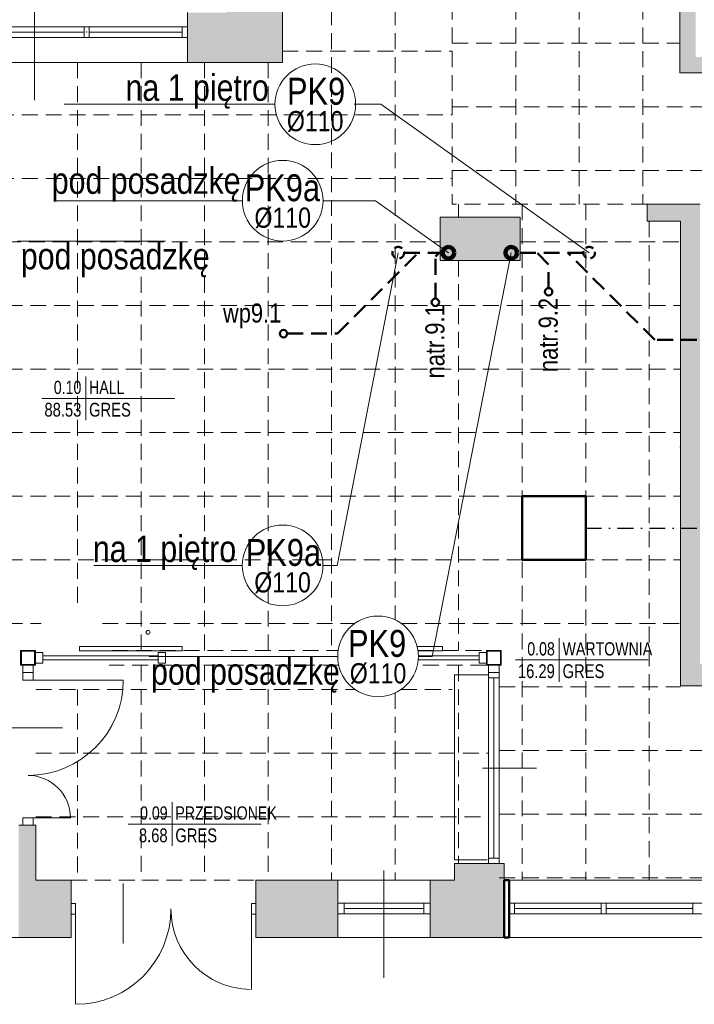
# Model space of a CAD drawing. Header units: millimetres. Extents: x -23540 to 53212, y -37964 to 41185.
# Tile 116 of 203: x 2045 to 2682, y -32206 to -31277. Entities that reach past the tile are written whole.
import ezdxf
from ezdxf.enums import TextEntityAlignment as Align

# ---------------------------------------------------------------- set-up
doc = ezdxf.new("R2010")
doc.units = ezdxf.units.MM
for name, pattern in [('DASHDOT', [1, 0.5, -0.25, 0, -0.25]), ('DASHED', [0.75, 0.5, -0.25]), ('DASHEDX2', [1.5, 1, -0.5])]:
    doc.linetypes.add(name, pattern=pattern)
doc.layers.get('0').update_dxf_attribs({"lineweight": 18})
for name, color, linetype, lineweight in [('BA_drz', 7, 'Continuous', 18), ('BA_KS_ist.', 34, 'Continuous', 50), ('BA_met', 7, 'Continuous', 18), ('Cienka', 7, 'Continuous', 18), ('mm_klimatyzacja', 94, 'Continuous', 50), ('MM_KS_OPISY', 7, 'Continuous', 9), ('mm_SKROPLINY', 3, 'DASHDOT', 30), ('PG_PRZERYWANE_ŚREDNIE', 1, 'DASHEDX2', 18), ('PG_WIDOKOWE_CIENKIE', 1, 'Continuous', 18), ('PG_WYPOSAŻENIE', 1, 'Continuous', 18), ('PG_ŚCIANY_DZIAŁOWE', 3, 'Continuous', 18), ('Przemek_okna', 7, 'Continuous', 18)]:
    doc.layers.add(name, color=color, linetype=linetype, lineweight=lineweight)
doc.styles.add('ROMANS', font='bikromsw.shx', dxfattribs={"width": 0.8})
doc.styles.get("Standard").update_dxf_attribs({"font": 'arial.ttf'})

# ---------------------------------------------------------------- blocks, each defined once
blk = doc.blocks.new('bikmet')
blk.add_line((0, 1.65), (0, -1.65))
at = {"style": 'ROMANS', "width": 0.8}
blk.add_attdef('NRPOM', text='', height=1, dxfattribs=at).set_placement((-0.333, 0.333), align=Align.RIGHT)
blk.add_attdef('NWAPOM', (0.25, 0.333), '', height=1, dxfattribs=at)
blk.add_attdef('RAREA', text='', height=1.042, dxfattribs=at).set_placement((-0.333, -0.333), align=Align.TOP_RIGHT)
blk.add_attdef('PODLOGA', text='', height=1.042, dxfattribs=at).set_placement((0.25, -0.333), align=Align.TOP_LEFT)

msp = doc.modelspace()

# ---------------------------------------------------------------- hatches: boundary and pattern name
at = {"layer": 'PG_ŚCIANY_DZIAŁOWE', "true_color": 0x636466, "transparency": 33554610}
h = msp.add_hatch(color=251, dxfattribs=at)
h.dxf.hatch_style = 1
h.paths.add_polyline_path([(2460.37, -30145.22), (2465.37, -30145.22), (2465.37, -30150.72), (2460.37, -30150.72)])
h.paths.add_polyline_path([(2453.62, -30049.72), (2477.12, -30049.72), (2477.12, -29716.72), (2517.12, -29716.72), (2517.12, -29702.72), (2557.62, -29702.72), (2557.62, -29645.46), (2504.62, -29645.46), (2504.62, -29516.46), (2453.62, -29516.46)])
h.paths.add_polyline_path([(2477.12, -30150.72), (2465.37, -30150.72), (2465.37, -30145.22), (2460.37, -30145.22), (2460.37, -30150.72), (2453.62, -30150.72), (2453.62, -31104.46), (2648.75, -31104.46), (2648.75, -31144.22), (2668.62, -31144.22), (2668.62, -31327.46), (2953.62, -31327.46), (2953.62, -31312.46), (2683.62, -31312.46), (2683.62, -31104.46), (3071.62, -31104.46), (3071.62, -31327.46), (3110.62, -31327.46), (3110.62, -31330.46), (3240.67, -31330.46), (3279.62, -31330.46), (3316.55, -31300.46), (3122.12, -31300.46), (3122.12, -31079.46), (2477.12, -31079.46), (2477.12, -30518.72), (2658.62, -30518.72), (2658.62, -30497.22), (2477.12, -30497.22), (2477.12, -30314.72), (2492.12, -30314.72), (2492.12, -30272.22), (2477.12, -30272.22)])
h = msp.add_hatch(color=251, dxfattribs=at)
h.dxf.hatch_style = 1
h.paths.add_polyline_path([(2293.12, -31226.96), (2240.12, -31226.96), (2240.12, -31270.46), (2203.62, -31270.46), (2203.62, -31317.46), (2293.12, -31317.46)])
h = msp.add_hatch(color=251, dxfattribs=at)
h.dxf.hatch_style = 1
h.paths.add_polyline_path([(3316.55, -31474.96), (3279.62, -31474.96), (3279.62, -31943.46), (3105.62, -31943.46), (3105.62, -31559.46), (3105.62, -31451.46), (2983.12, -31451.46), (2983.12, -31469.96), (3062.62, -31469.96), (3062.62, -31680.46), (2815.12, -31680.46), (2815.12, -31469.96), (2882.12, -31469.96), (2882.12, -31451.46), (2788.62, -31451.46), (2788.62, -31469.96), (2800.62, -31469.96), (2800.62, -31698.96), (3062.62, -31698.96), (3062.62, -31884.96), (2687.62, -31884.96), (2687.62, -31469.96), (2687.62, -31451.46), (2637.62, -31451.46), (2637.62, -31467.46), (2669.12, -31467.46), (2669.12, -31905.96), (2868.62, -31905.96), (2868.62, -31912.96), (2877.62, -31912.96), (2877.62, -31905.96), (3066.62, -31905.96), (3066.62, -32071.46), (3053.12, -32071.46), (3053.12, -32143.46), (3128.17, -32143.46), (3128.17, -31989.42), (3316.55, -31989.42)])
h.paths.add_polyline_path([(3279.62, -31334.96), (3316.55, -31334.96), (3316.55, -31300.46), (3279.62, -31330.46)])
h = msp.add_hatch(color=251, dxfattribs=at)
h.dxf.hatch_style = 1
h.paths.add_polyline_path([(2442.12, -31463.46), (2442.12, -31466.46), (2442.12, -31504.46), (2517.62, -31504.46), (2517.62, -31463.46)])
h = msp.add_hatch(color=251, dxfattribs=at)
h.dxf.hatch_style = 1
h.paths.add_polyline_path([(2093.62, -32089.46), (2060.12, -32089.46), (2060.12, -32037.46), (2044.12, -32037.46), (2044.12, -32143.46), (2093.62, -32143.46)])
h = msp.add_hatch(color=251, dxfattribs=at)
h.dxf.hatch_style = 1
h.paths.add_polyline_path([(2502.62, -32089.46), (2502.62, -32073.46), (2486.62, -32073.46), (2455.62, -32073.46), (2455.62, -32089.46), (2432.62, -32089.46), (2432.62, -32143.46), (2502.62, -32143.46)])
h = msp.add_hatch(color=251, dxfattribs=at)
h.dxf.hatch_style = 1
h.paths.add_polyline_path([(2345.62, -32089.46), (2268.12, -32089.46), (2268.12, -32143.46), (2345.62, -32143.46)])

# ---------------------------------------------------------------- linework, layer by layer
at = {"color": 251, "true_color": 0x636466}
for p, q in [((2293.12, -31317.46), (2293.12, -31133.13)), ((2203.62, -31317.46), (2203.62, -31270.46)), ((2203.62, -31283.96), (1914.62, -31283.96)), ((2105.79, -31283.96), (2105.79, -31293.96)), ((2110.79, -31283.96), (2110.79, -31293.96)), ((2198.62, -31293.96), (2198.62, -31283.96)), ((2203.62, -31293.96), (1914.62, -31293.96)), ((2105.79, -31288.96), (2016.45, -31288.96)), ((2105.79, -31288.96), (2016.45, -31288.96)), ((2198.62, -31288.96), (2110.79, -31288.96)), ((2293.12, -31317.46), (1547.12, -31317.46)), ((2637.62, -31451.46), (2687.62, -31451.46)), ((2637.62, -31464.46), (2637.62, -31451.46)), ((2637.62, -31451.46), (2637.62, -31467.46)), ((2442.12, -31504.46), (2442.12, -31463.46)), ((2442.12, -31463.46), (2517.62, -31463.46)), ((2442.12, -31463.46), (2442.12, -31466.46)), ((2517.62, -31504.46), (2517.62, -31463.46)), ((2637.62, -31467.46), (2669.12, -31467.46)), ((2669.12, -31467.46), (2669.12, -31905.96)), ((2442.12, -31504.46), (2517.62, -31504.46)), ((2669.12, -31905.96), (2868.62, -31905.96)), ((2060.12, -32037.46), (2060.12, -32089.46)), ((2502.62, -32073.46), (2455.62, -32073.46)), ((2455.62, -32073.46), (2455.62, -32089.46)), ((2502.62, -32073.46), (2502.62, -32143.46)), ((2093.62, -32089.46), (2060.12, -32089.46)), ((2093.62, -32089.46), (2093.62, -32143.46)), ((2455.62, -32089.46), (2268.12, -32089.46)), ((2268.12, -32089.46), (2268.12, -32143.46)), ((2345.62, -32089.46), (2345.62, -32143.46)), ((2432.62, -32089.46), (2432.62, -32143.46)), ((2868.62, -32089.46), (2502.62, -32089.46)), ((2097.87, -32111.46), (2093.62, -32111.46)), ((2097.87, -32111.46), (2097.87, -32121.46)), ((2268.12, -32111.46), (2263.87, -32111.46)), ((2263.87, -32111.46), (2263.87, -32121.46)), ((2345.62, -32110.96), (2345.62, -32120.96)), ((2432.62, -32110.96), (2345.62, -32110.96)), ((2351.62, -32110.96), (2351.62, -32120.96)), ((2426.62, -32110.96), (2426.62, -32120.96)), ((2432.62, -32110.96), (2432.62, -32120.96)), ((2680.87, -32110.96), (2507.37, -32110.96)), ((2512.37, -32110.96), (2512.37, -32120.96)), ((2594.12, -32110.96), (2594.12, -32120.96)), ((2599.12, -32110.96), (2599.12, -32120.96)), ((2680.87, -32110.96), (2680.87, -32120.96)), ((2680.87, -32120.96), (2680.87, -32110.96)), ((2680.87, -32110.96), (2699.87, -32110.96)), ((2097.87, -32121.46), (2093.62, -32121.46)), ((2097.87, -32116.46), (2097.87, -32206.46)), ((2188.03, -32121.46), (2187.73, -32121.46)), ((2263.87, -32116.46), (2263.87, -32192.46)), ((2268.12, -32121.46), (2263.87, -32121.46)), ((2345.62, -32120.96), (2432.62, -32120.96)), ((2426.62, -32115.96), (2351.62, -32115.96)), ((2680.87, -32120.96), (2507.37, -32120.96)), ((2594.12, -32115.96), (2512.37, -32115.96)), ((2680.87, -32115.96), (2599.12, -32115.96)), ((2699.87, -32120.96), (2680.87, -32120.96)), ((2093.62, -32143.46), (632.62, -32143.46)), ((3053.12, -32143.46), (2268.12, -32143.46))]:
    msp.add_line(p, q, dxfattribs=at)
at = {"color": 251, "lineweight": 20, "true_color": 0x636466}
for p, q in [((2668.62, -31680.46), (2669.12, -31680.46)), ((2101.48, -31868.93), (2198.48, -31868.93)), ((2101.48, -31872.93), (2101.48, -31868.93)), ((2101.48, -31872.93), (2198.48, -31872.93)), ((2198.48, -31872.93), (2198.48, -31868.93)), ((2444.26, -31868.93), (2420.5, -31868.93)), ((2444.26, -31872.93), (2421.28, -31872.93)), ((2444.26, -31872.93), (2444.26, -31868.93)), ((2059.87, -31874.46), (2066.87, -31874.46)), ((2059.87, -31874.46), (2066.87, -31874.46)), ((2066.87, -31874.46), (2066.87, -31884.46)), ((2066.87, -31877.46), (2175.87, -31877.46)), ((2066.87, -31881.46), (2175.87, -31881.46)), ((2175.87, -31874.46), (2182.87, -31874.46)), ((2175.87, -31874.46), (2175.87, -31884.46)), ((2182.87, -31874.46), (2182.87, -31884.46)), ((2421.49, -31881.46), (2478.87, -31881.46)), ((2421.63, -31877.46), (2478.87, -31877.46)), ((2478.87, -31874.46), (2485.87, -31874.46)), ((2478.87, -31874.46), (2478.87, -31884.46)), ((2485.87, -31874.46), (2485.87, -31884.46)), ((2047.87, -31886.46), (2047.87, -31893.46)), ((2047.87, -31886.46), (2057.87, -31886.46)), ((2047.87, -31886.46), (2047.87, -31893.46)), ((2047.87, -31886.46), (2057.87, -31886.46)), ((2057.87, -31886.46), (2057.87, -31893.46)), ((2057.87, -31886.46), (2057.87, -31893.46)), ((2059.87, -31884.46), (2066.87, -31884.46)), ((2175.87, -31884.46), (2182.87, -31884.46)), ((2478.87, -31884.46), (2485.87, -31884.46)), ((2487.87, -31886.46), (2487.87, -31893.46)), ((2487.87, -31886.46), (2497.87, -31886.46)), ((2497.87, -31886.46), (2497.87, -31893.46)), ((2047.87, -31893.46), (2047.87, -31900.46)), ((2047.87, -31893.46), (2057.87, -31893.46)), ((2057.87, -31893.46), (2047.87, -31893.46)), ((2047.87, -31893.46), (2047.87, -31900.46)), ((2047.87, -31893.46), (2057.87, -31893.46)), ((2057.87, -31893.46), (2047.87, -31893.46)), ((2057.87, -31900.46), (2047.87, -31900.46)), ((2057.87, -31900.46), (2047.87, -31900.46)), ((2052.87, -31900.46), (2069.14, -31900.46)), ((2052.87, -31900.46), (2132.87, -31900.46)), ((2057.87, -31893.46), (2057.87, -31900.46)), ((2057.87, -31893.46), (2057.87, -31900.46)), ((2119.3, -31900.46), (2132.87, -31900.46)), ((2487.87, -31893.46), (2497.87, -31893.46)), ((2497.87, -31893.46), (2487.87, -31893.46)), ((2057.87, -32030.46), (2047.87, -32030.46)), ((2047.87, -32030.46), (2047.87, -32037.46)), ((2052.87, -32030.46), (2092.87, -32030.46)), ((2057.87, -32030.46), (2057.87, -32037.46)), ((2060.12, -32037.46), (2044.12, -32037.46)), ((2057.87, -32037.46), (2047.87, -32037.46)), ((2486.62, -32073.46), (2502.62, -32073.46)), ((2389.12, -32181.33), (2389.12, -32080.28))]:
    msp.add_line(p, q, dxfattribs=at)
at = {"color": 251, "true_color": 0x636466, "extrusion": (0, 0, -1)}
for p, q in [((2052.87, -31900.46), (2069.14, -31900.46)), ((2052.87, -31900.46), (2142.87, -31900.46)), ((2119.3, -31900.46), (2142.87, -31900.46)), ((2085.47, -31945.46), (2028.97, -31945.46)), ((2142.87, -32149.06), (2142.87, -32092.57)), ((2097.87, -32116.46), (2097.87, -32206.46))]:
    msp.add_line(p, q, dxfattribs=at)
at = {"color": 251, "lineweight": 20, "true_color": 0x636466}
for points in [[(2059.06, -31886.46), (2045.87, -31886.46), (2045.87, -31872.46), (2056.12, -31872.46)], [(2058.74, -31885.66), (2046.67, -31885.66), (2046.67, -31873.26), (2056.15, -31873.26)]]:
    msp.add_lwpolyline(points, dxfattribs=at)
for points in [[(2045.87, -31872.46), (2059.87, -31872.46), (2059.87, -31886.46), (2045.87, -31886.46)], [(2046.67, -31873.26), (2059.07, -31873.26), (2059.07, -31885.66), (2046.67, -31885.66)], [(2485.87, -31872.46), (2499.87, -31872.46), (2499.87, -31886.46), (2485.87, -31886.46)], [(2486.67, -31873.26), (2499.07, -31873.26), (2499.07, -31885.66), (2486.67, -31885.66)]]:
    msp.add_lwpolyline(points, close=True, dxfattribs=at)
at = {"color": 251, "true_color": 0x636466, "extrusion": (0, 0, -1)}
for centre in [(-2052.87, -31900.46), (-2097.87, -32116.46)]:
    msp.add_arc(centre, 90, 180, 270, dxfattribs=at)
at = {"color": 251, "true_color": 0x636466}
msp.add_arc((2263.87, -32116.46), 76, 180, 269.21452, dxfattribs=at)
for p in [(2108.29, -31288.96), (2108.29, -31288.96), (2108.29, -31288.96), (2680.12, -32115.96), (2680.12, -32115.96), (2680.12, -32115.96), (2680.12, -32115.96)]:
    msp.add_point(p, dxfattribs=at)
at = {"layer": 'BA_drz', "color": 251, "true_color": 0x636466}
for p, q in [((2487.87, -31893.46), (2487.87, -32073.46)), ((2497.87, -31898.46), (2487.87, -31898.46)), ((2492.87, -31898.46), (2492.87, -32068.46)), ((2497.87, -31893.46), (2497.87, -32073.46)), ((2482.13, -31983.46), (2533.06, -31983.46)), ((2497.87, -32068.46), (2487.87, -32068.46))]:
    msp.add_line(p, q, dxfattribs=at)
at = {"layer": 'BA_KS_ist.', "linetype": 'DASHED', "ltscale": 30}
for p, q in [((2345.11, -31573.52), (2421.46, -31497.17)), ((2408.06, -31497.17), (2444.52, -31497.17)), ((2437.62, -31540.45), (2437.62, -31500.79)), ((2577.45, -31497.17), (2514.81, -31497.17)), ((2544.62, -31508.16), (2533.63, -31497.17)), ((2644.85, -31579.36), (2562.66, -31497.17)), ((2544.62, -31530.45), (2544.62, -31508.16)), ((2297.77, -31573.52), (2345.11, -31573.52)), ((2707.14, -31579.36), (2644.85, -31579.36))]:
    msp.add_line(p, q, dxfattribs=at)
at = {"layer": 'BA_KS_ist.', "linetype": 'DASHED', "ltscale": 50}
msp.add_line((2437.62, -31500.79), (2441.24, -31497.17), dxfattribs=at)
at = {"layer": 'BA_KS_ist.', "linetype": 'DASHED', "ltscale": 15}
for centre in [(2402.56, -31497.17), (2582.95, -31497.17), (2582.95, -31497.17)]:
    msp.add_circle(centre, 5.5, dxfattribs=at)
at = {"layer": 'BA_KS_ist.', "color": 51, "linetype": 'Continuous', "lineweight": 140, "ltscale": 25, "true_color": 0xf7f281}
for centre in [(2450.02, -31497.17), (2509.31, -31497.17)]:
    msp.add_circle(centre, 5.5, dxfattribs=at)
at = {"layer": 'BA_KS_ist.', "linetype": 'Continuous', "ltscale": 25}
for centre in [(2544.62, -31533.95), (2437.62, -31543.95), (2294.27, -31573.52)]:
    msp.add_circle(centre, 3.5, dxfattribs=at)
at = {"layer": 'BA_met', "color": 251, "true_color": 0x636466}
for p, q in [((2066, -31634.64), (2191.53, -31634.64)), ((2513.23, -31881.4), (2638.76, -31881.4)), ((2147.49, -32036.33), (2273.01, -32036.33))]:
    msp.add_line(p, q, dxfattribs=at)
at = {"layer": 'Cienka', "color": 251, "true_color": 0x636466}
msp.add_arc((2052.87, -32030.46), 40, 0, 90, dxfattribs=at)
at = {"layer": 'mm_klimatyzacja', "color": 251, "linetype": 'Continuous', "lineweight": 50, "ltscale": 50, "true_color": 0x636466}
msp.add_lwpolyline([(2579.62, -31786.96), (2519.62, -31786.96), (2519.62, -31726.96), (2579.62, -31726.96)], close=True, dxfattribs=at)
at = {"layer": 'MM_KS_OPISY'}
for p, q in [((2286.07, -31357.02), (2087.08, -31357.02)), ((2360.93, -31357.02), (2386.24, -31357.02)), ((2386.24, -31357.02), (2582.95, -31497.17)), ((2255.38, -31448.08), (2077.38, -31448.08)), ((2331.58, -31448.08), (2381.12, -31448.08)), ((2381.12, -31448.08), (2450.02, -31497.17)), ((2042.59, -31486.18), (2182.77, -31486.18)), ((2344.76, -31792.28), (2402.56, -31497.17)), ((2434.7, -31878.14), (2509.31, -31497.17)), ((2255.23, -31792.28), (2115.06, -31792.28)), ((2331.43, -31792.28), (2344.76, -31792.28)), ((2345.43, -31878.14), (2167.44, -31878.14)), ((2421.63, -31878.14), (2434.7, -31878.14))]:
    msp.add_line(p, q, dxfattribs=at)
for centre in [(2324.17, -31357.02), (2293.48, -31448.08), (2293.33, -31792.28), (2383.53, -31878.14)]:
    msp.add_circle(centre, 38.1, dxfattribs=at)
at = {"layer": 'mm_SKROPLINY', "ltscale": 30}
msp.add_line((2579.62, -31756.96), (2684.58, -31756.96), dxfattribs=at)
at = {"layer": 'PG_PRZERYWANE_ŚREDNIE', "color": 251, "lineweight": 15, "ltscale": 15, "true_color": 0x636466}
for p, q in [((2339.62, -29242.46), (2339.62, -31872.46)), ((2399.62, -29242.46), (2399.62, -31843.6)), ((2453.62, -31104.46), (2453.62, -31451.46)), ((2513.62, -31104.46), (2513.62, -31451.46)), ((2573.62, -31104.46), (2573.62, -31451.46)), ((2633.62, -31104.46), (2633.62, -31451.46)), ((2453.62, -31299.46), (2668.62, -31299.46)), ((2293.12, -31306.96), (2453.62, -31306.96)), ((2099.62, -31317.46), (2099.62, -31834.07)), ((2159.62, -31317.46), (2159.62, -31872.46)), ((2219.62, -31317.46), (2219.62, -31872.46)), ((2279.62, -31317.46), (2279.62, -31872.46)), ((2453.62, -31359.46), (3279.62, -31359.46)), ((1304.62, -31366.96), (2453.62, -31366.96)), ((1304.62, -31426.96), (2453.62, -31426.96)), ((2453.62, -31419.46), (3279.62, -31419.46)), ((2637.62, -31451.46), (2453.62, -31451.46)), ((2459.62, -31451.46), (2459.62, -31463.46)), ((2519.62, -31451.46), (2519.62, -32089.46)), ((2579.62, -31451.46), (2579.62, -32089.46)), ((2639.62, -31467.46), (2639.62, -32089.46)), ((1918.62, -31486.96), (2442.12, -31486.96)), ((2517.62, -31486.96), (2669.12, -31486.96)), ((2459.62, -31504.46), (2459.62, -31872.46)), ((1492.62, -31546.96), (2669.12, -31546.96)), ((1492.62, -31606.96), (2669.12, -31606.96)), ((1492.62, -31666.96), (2669.12, -31666.96)), ((1492.62, -31726.96), (2669.12, -31726.96)), ((1492.62, -31786.96), (2669.12, -31786.96)), ((1492.62, -31846.96), (2065.31, -31846.96)), ((2123.13, -31846.96), (2361.62, -31846.96)), ((2405.44, -31846.96), (2669.12, -31846.96)), ((2132.31, -31872.46), (2345.86, -31872.46)), ((2421.21, -31872.46), (2485.87, -31872.46)), ((2346.35, -31886.46), (2129.38, -31886.46)), ((2159.62, -31886.46), (2159.62, -32089.46)), ((2219.62, -31886.46), (2219.62, -32089.46)), ((2279.62, -31886.46), (2279.62, -32089.46)), ((2339.62, -31886.46), (2339.62, -31965.61)), ((2485.87, -31886.46), (2420.71, -31886.46)), ((2459.62, -31886.46), (2459.62, -32073.46)), ((2060.12, -31909.46), (2361.85, -31909.46)), ((2099.62, -31909.5), (2099.62, -32089.46)), ((2405.21, -31909.46), (2453.62, -31909.46)), ((2497.87, -31906.96), (2669.12, -31906.96)), ((2399.62, -31912.67), (2399.62, -31969.46)), ((2060.12, -31969.46), (2418.55, -31969.46)), ((2339.62, -31969.46), (2339.62, -32089.46)), ((2399.62, -31969.46), (2399.62, -32089.46)), ((2418.55, -31969.46), (2487.87, -31969.46)), ((2497.87, -31966.96), (2868.12, -31966.96)), ((2060.12, -32029.46), (2487.87, -32029.46)), ((2497.87, -32026.96), (2868.62, -32026.96)), ((2497.87, -32086.96), (2868.62, -32086.96)), ((2093.62, -32089.46), (2268.12, -32089.46))]:
    msp.add_line(p, q, dxfattribs=at)
at = {"layer": 'PG_WIDOKOWE_CIENKIE', "color": 251, "lineweight": 50, "true_color": 0x636466}
for p, q in [((2502.62, -32089.46), (2507.37, -32089.46)), ((2502.62, -32143.46), (2502.62, -32089.46)), ((2507.37, -32089.46), (2507.37, -32143.46)), ((2507.37, -32110.96), (2507.37, -32120.96)), ((2507.37, -32143.46), (2502.62, -32143.46))]:
    msp.add_line(p, q, dxfattribs=at)
at = {"layer": 'PG_WYPOSAŻENIE', "color": 251, "true_color": 0x636466}
msp.add_circle((2166.31, -31855.37), 1.85, dxfattribs=at)
at = {"layer": 'PG_ŚCIANY_DZIAŁOWE', "color": 251, "true_color": 0x636466}
for p, q in [((2668.62, -31144.22), (2668.62, -31327.46)), ((2668.62, -31327.46), (2953.62, -31327.46)), ((2487.87, -31895.46), (2455.62, -31895.46)), ((2455.62, -31895.46), (2455.62, -32070.01)), ((2486.62, -32070.01), (2455.62, -32070.01))]:
    msp.add_line(p, q, dxfattribs=at)
at = {"layer": 'Przemek_okna', "color": 251, "lineweight": 20, "true_color": 0x636466}
msp.add_line((2059.12, -31246.4), (2059.12, -31353.21), dxfattribs=at)

# ---------------------------------------------------------------- block references
at = {"layer": 'BA_met', "color": 251, "true_color": 0x636466, "xscale": 12.5, "yscale": 12.5, "zscale": 12.5}
for p, values in [((2107.42, -31634.64), {'NRPOM': '0.10', 'NWAPOM': 'HALL', 'RAREA': '88.53', 'PODLOGA': 'GRES'}), ((2554.65, -31881.4), {'NRPOM': '0.08', 'NWAPOM': 'WARTOWNIA', 'RAREA': '16.29', 'PODLOGA': 'GRES'}), ((2188.9, -32036.33), {'NRPOM': '0.09', 'NWAPOM': 'PRZEDSIONEK', 'RAREA': '8.68', 'PODLOGA': 'GRES'})]:
    msp.add_blockref('bikmet', p, dxfattribs=at).add_auto_attribs(values)

# ---------------------------------------------------------------- texts
at = {"layer": 'MM_KS_OPISY'}
for s, width, insert, char_height, attachment_point in [('{\\fArial Narrow|b0|i0|c238|p34;na 1 piętro}', 200.9859, (2280.32, -31328.77), 25, 3), ('{\\fArial Narrow|b0|i0|c238|p34;PK9}', 25.4, (2352.46, -31332.04), 25.4, 3), ('{\\fArial Narrow|b0|i0|c238|p34;%%C110}', 0.5033, (2350.83, -31363.43), 19.05, 3), ('{\\fArial Narrow|b0|i0|c238|p34;pod posadzkę}', 200.9859, (2075.32, -31416.56), 25, 1), ('{\\fArial Narrow|b0|i0|c238|p34;PK9a}', 25.4, (2328.72, -31423.1), 25.4, 3), ('{\\fArial Narrow|b0|i0|c238|p34;%%C110}', 0.5033, (2320.14, -31454.49), 19.05, 3), ('{\\fArial Narrow|b0|i0|c238|p34;pod posadzkę}', 200.9859, (2046.08, -31487.82), 25, 1), ('{\\fArial Narrow|b0|i0|c238|p34;wp9.1}', 200.9859, (2237.07, -31545.02), 18, 1), ('{\\fArial Narrow|b0|i0|c238|p34;na 1 piętro}', 200.9859, (2249.49, -31764.03), 25, 3), ('{\\fArial Narrow|b0|i0|c238|p34;PK9a}', 25.4, (2329.71, -31767.3), 25.4, 3), ('{\\fArial Narrow|b0|i0|c238|p34;%%C110}', 0.5033, (2319.99, -31798.69), 19.05, 3), ('{\\fArial Narrow|b0|i0|c238|p34;PK9}', 25.4, (2410.1, -31853.15), 25.4, 3), ('{\\fArial Narrow|b0|i0|c238|p34;pod posadzkę}', 200.9859, (2169.08, -31879.82), 25, 1), ('{\\fArial Narrow|b0|i0|c238|p34;%%C110}', 0.5033, (2410.19, -31884.54), 19.05, 3)]:
    msp.add_mtext_dynamic_manual_height_columns(s, width=width, gutter_width=1, heights=[0], dxfattribs=dict(at, insert=insert, char_height=char_height, attachment_point=attachment_point))
at = {"layer": 'MM_KS_OPISY', "char_height": 18, "attachment_point": 1, "rotation": 90}
for s, insert in [('{\\fArial Narrow|b0|i0|c238|p34;natr.9.1}', (2428.22, -31615.75)), ('{\\fArial Narrow|b0|i0|c238|p34;natr.9.2}', (2535.24, -31609.74))]:
    msp.add_mtext_dynamic_manual_height_columns(s, width=200.9859, gutter_width=1, heights=[0], dxfattribs=dict(at, insert=insert))

doc.saveas('drawing.dxf')
